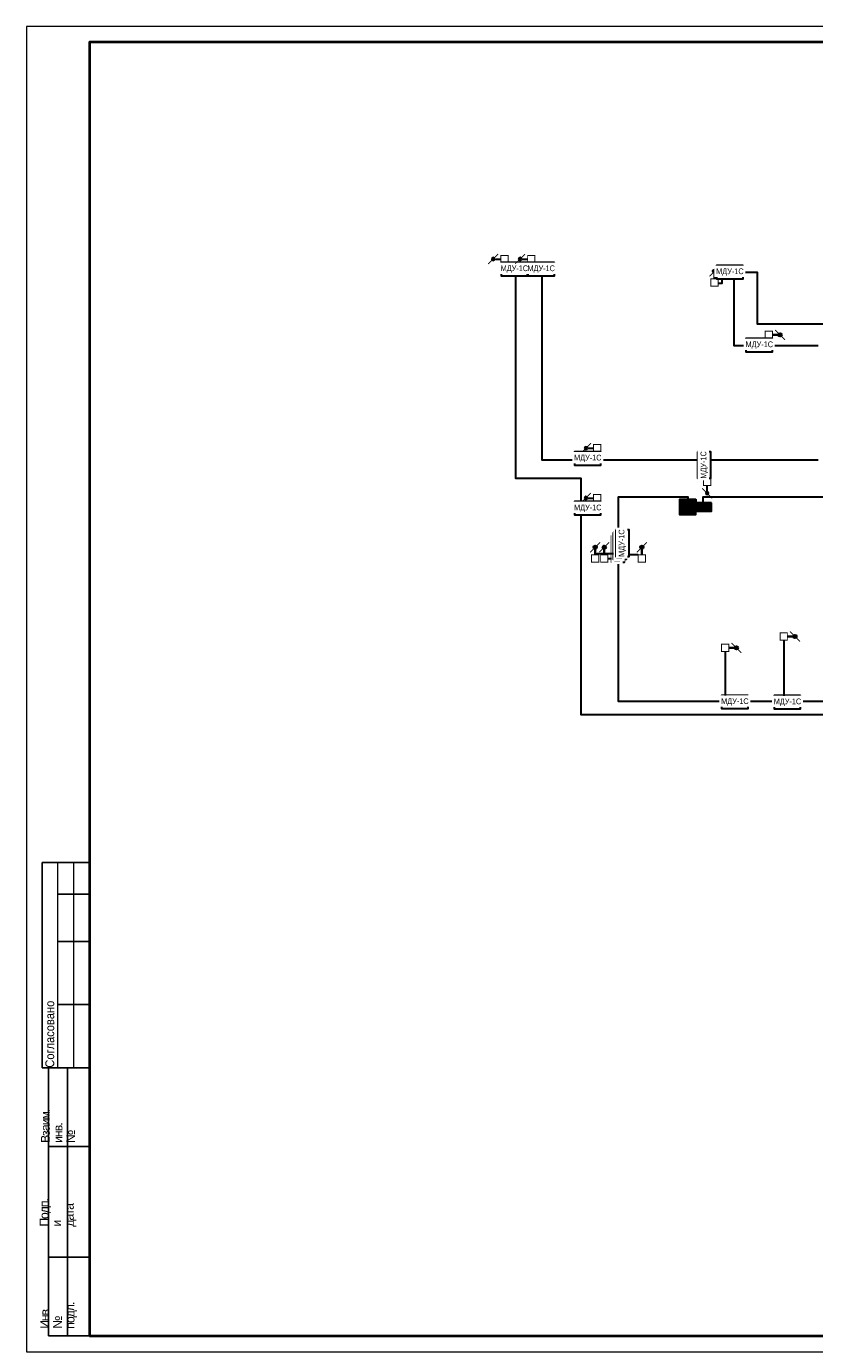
# Model space of a CAD drawing. Header units: millimetres. Extents: x -195178 to 1761886, y 140622 to 301105.
# Tile 12 of 131: x -71348 to -46381, y 224498 to 266305. Entities that reach past the tile are written whole.
import ezdxf
from ezdxf.enums import TextEntityAlignment as Align

# ---------------------------------------------------------------- set-up
doc = ezdxf.new("R2010")
doc.units = ezdxf.units.MM
doc.set_wipeout_variables(frame=1)
for name, color, linetype, lineweight in [('_АПС_Оборудование', 1, 'Continuous', 30), ('format-line3', 7, 'Continuous', 13), ('RC-Извещатели_пожарные', 1, 'Continuous', 30), ('Воздуховоды', 7, 'Continuous', 18), ('ОС', 5, 'Continuous', 25), ('Рамка', 7, 'Continuous', 18), ('СС-011-ПОЖ-СИГНАЛИЗАЦИЯ', 1, 'Continuous', 30), ('УГО АПС и АПЗ$0$_АПС_Оборудование', 1, 'Continuous', 30)]:
    doc.layers.add(name, color=color, linetype=linetype, lineweight=lineweight)
for name, color, linetype in [('EI_HATCH_GALV', 7, 'Continuous'), ('АПС', 5, 'Continuous'), ('ССПС', 5, 'Continuous'), ('формат', 250, 'Continuous')]:
    doc.layers.add(name, color=color, linetype=linetype)
doc.styles.add('1111', font='ARIALN.TTF')
doc.styles.add('Arial', font='arial.ttf', dxfattribs={"width": 0.9, "height": 700})
doc.styles.add('Arial Narrow', font='ARIALN.TTF', dxfattribs={"width": 0.9, "height": 600})

# ---------------------------------------------------------------- blocks, each defined once
blk = doc.blocks.new('авфывыа')
at = {"lineweight": 40, "ltscale": 2, "true_color": 0xffffff}
h = blk.add_hatch(color=7, dxfattribs=at)
h.dxf.hatch_style = 1
h.paths.add_polyline_path([(287340, 199933), (287843, 199933), (287843, 200201), (287340, 200201)])
at = {"layer": 'ОС', "color": 1, "lineweight": 30}
blk.add_lwpolyline([(287843, 200201), (287340, 200201), (287340, 199933), (287843, 199933)], close=True, dxfattribs=at)
at = {"layer": 'ССПС', "color": 1, "lineweight": -2, "ltscale": 1000, "style": '1111', "width": 0.8}
blk.add_text('АМ-1', height=151, dxfattribs=at).set_placement((287425, 199988))
blk = doc.blocks.new('*U29')
for p, q in [((-574, 155), (-589, 155)), ((-589, 90), (-589, 155)), ((-574, 145), (-584, 145)), ((-574, 130), (-584, 130)), ((-574, 110), (-584, 110)), ((-587, 90), (-589, 90)), ((-587, 5), (-587, 90)), ((-574, 90), (-587, 90)), ((-581, 5), (-581, 90)), ((-574, 65), (-587, 65)), ((-574, 30), (-587, 30)), ((-574, 5), (-587, 5))]:
    blk.add_line(p, q)
at = {"color": 0, "lineweight": 0}
blk.add_lwpolyline([(-594, 0), (0, 0), (0, 420), (-594, 420)], close=True, dxfattribs=at)
at = {"lineweight": 40}
blk.add_lwpolyline([(-574, 5), (-5, 5), (-5, 415), (-574, 415)], close=True, dxfattribs=at)
at = {"layer": 'format-line3', "linetype": 'ByBlock'}
for p, q in [((-584, 90), (-584, 155)), ((-579, 90), (-579, 155))]:
    blk.add_line(p, q, dxfattribs=at)
at = {"char_height": 2.8, "width": 0.2, "attachment_point": 4, "rotation": 90, "line_spacing_factor": 0.857143, "style": 'Arial'}
for s, insert in [('{\\W0.45993; }Согласовано', (-586.58, 90)), ('{\\W0.62543;\\T0.75; \\W1;Взаим. инв. №}', (-584, 66.14)), ('{\\W0.5838;\\T0.8; \\W1;Подп. и дата}', (-584, 39.63)), ('{\\W0.5838;\\T0.8; \\W1;Инв. № подл.}', (-583.77, 7.25))]:
    blk.add_mtext(s, dxfattribs=dict(at, insert=insert))
at = {"style": 'Arial', "width": 0.9, "flags": 8}
blk.add_attdef('FORMAT', (-36.87, 1.26), '', height=2.8, dxfattribs=at)
blk = doc.blocks.new('озк_пр')
at = {"layer": 'УГО АПС и АПЗ$0$_АПС_Оборудование', "ltscale": 200}
h = blk.add_hatch(color=1, dxfattribs=at)
h.dxf.hatch_style = 1
h.paths.add_polyline_path([(468761, -41723, 1), (468650, -41723, 1)])
at = {"color": 1, "const_width": 29.5}
blk.add_lwpolyline([(468549, -41567), (468666, -41684)], dxfattribs=at)
at = {"layer": 'УГО АПС и АПЗ$0$_АПС_Оборудование', "color": 1, "lineweight": 35, "ltscale": 200}
blk.add_line((468636, -41723), (468463, -41723), dxfattribs=at)
at = {"layer": 'УГО АПС и АПЗ$0$_АПС_Оборудование', "color": 1, "const_width": 29.5}
blk.add_lwpolyline([(468233, -41839), (468463, -41839), (468463, -41608), (468232, -41608)], close=True, dxfattribs=at)
blk.add_lwpolyline([(468745, -41762), (468862, -41880)], dxfattribs=at)
at = {"layer": 'УГО АПС и АПЗ$0$_АПС_Оборудование', "color": 1}
blk.add_circle((468706, -41723), 55.4, dxfattribs=at)
blk = doc.blocks.new('озк_выт')
at = {"layer": 'УГО АПС и АПЗ$0$_АПС_Оборудование', "ltscale": 200}
h = blk.add_hatch(color=5, dxfattribs=at)
h.dxf.hatch_style = 1
h.paths.add_polyline_path([(468756, -41333, 1), (468645, -41333, 1)])
at = {"color": 5, "const_width": 29.5}
blk.add_lwpolyline([(468544, -41177), (468661, -41294)], dxfattribs=at)
at = {"layer": 'УГО АПС и АПЗ$0$_АПС_Оборудование', "color": 5, "lineweight": 35, "ltscale": 200}
blk.add_line((468631, -41333), (468458, -41334), dxfattribs=at)
at = {"layer": 'УГО АПС и АПЗ$0$_АПС_Оборудование', "color": 5, "const_width": 29.5}
blk.add_lwpolyline([(468227, -41449), (468458, -41449), (468458, -41218), (468227, -41218)], close=True, dxfattribs=at)
blk.add_lwpolyline([(468740, -41373), (468857, -41490)], dxfattribs=at)
at = {"layer": 'УГО АПС и АПЗ$0$_АПС_Оборудование', "color": 5}
blk.add_circle((468700, -41333), 55.4, dxfattribs=at)
blk = doc.blocks.new('_МДУ')
at = {"color": 1}
blk.add_wipeout([(-350, 175), (350, 175), (350, -175), (-350, -175)], dxfattribs=at)
at = {"layer": 'АПС', "color": 1, "lineweight": 30, "ltscale": 200}
blk.add_lwpolyline([(350, 175), (-350, 175), (-350, -175), (350, -175)], close=True, dxfattribs=at)
at = {"layer": 'АПС', "color": 0, "lineweight": 30, "ltscale": 200, "insert": (3, 0), "char_height": 150, "width": 668.29, "attachment_point": 5, "style": 'Arial Narrow', "bg_fill": 2}
blk.add_mtext('МДУ-1C', dxfattribs=at)
blk = doc.blocks.new('пд_выт')
at = {"layer": 'Воздуховоды', "true_color": 0xcd6928}
h = blk.add_hatch(color=32, dxfattribs=at)
h.dxf.hatch_style = 1
h.paths.add_polyline_path([(468770, -40558, 1), (468659, -40558, 1)])
at = {"layer": 'Воздуховоды', "color": 32, "lineweight": 30, "true_color": 0xcd6928}
blk.add_line((468645, -40558), (468472, -40558), dxfattribs=at)
at = {"layer": 'Воздуховоды', "color": 32, "true_color": 0xcd6928, "const_width": 29.5}
blk.add_lwpolyline([(468242, -40674), (468472, -40673), (468472, -40443), (468241, -40443)], close=True, dxfattribs=at)
for points in [[(468558, -40401), (468675, -40519)], [(468754, -40597), (468871, -40714)]]:
    blk.add_lwpolyline(points, dxfattribs=at)
at = {"layer": 'Воздуховоды', "color": 32, "true_color": 0xcd6928}
blk.add_circle((468715, -40558), 55.4, dxfattribs=at)
blk = doc.blocks.new('пд_пр')
at = {"layer": 'Воздуховоды', "true_color": 0x008800}
h = blk.add_hatch(color=96, dxfattribs=at)
h.dxf.hatch_style = 1
h.paths.add_polyline_path([(468765, -40912, 1), (468654, -40912, 1)])
at = {"layer": 'Воздуховоды', "color": 96, "lineweight": 30, "true_color": 0x008800}
blk.add_line((468640, -40912), (468467, -40912), dxfattribs=at)
at = {"layer": 'Воздуховоды', "color": 96, "true_color": 0x008800, "const_width": 29.5}
blk.add_lwpolyline([(468237, -41028), (468468, -41028), (468467, -40797), (468237, -40797)], close=True, dxfattribs=at)
for points in [[(468553, -40755), (468671, -40873)], [(468749, -40951), (468867, -41069)]]:
    blk.add_lwpolyline(points, dxfattribs=at)
at = {"layer": 'Воздуховоды', "color": 96, "true_color": 0x008800}
blk.add_circle((468710, -40912), 55.4, dxfattribs=at)
blk = doc.blocks.new('УДП')
at = {"color": 30}
blk.add_wipeout([(324223, -148669), (324222, -149169), (323722, -149169), (323723, -148669)], dxfattribs=at).dxf.layer = 'RC-Извещатели_пожарные'
blk.add_wipeout([(323722, -149169), (323723, -148669), (324223, -148669), (324222, -149169)], dxfattribs=at).dxf.layer = 'RC-Извещатели_пожарные'
at = {"layer": 'EI_HATCH_GALV', "lineweight": 30, "true_color": 0xffffff}
h = blk.add_hatch(color=7, dxfattribs=at)
h.dxf.hatch_style = 1
h.paths.add_polyline_path([(324223, -148669), (324222, -149169), (323722, -149169), (323723, -148669)])
at = {"layer": 'RC-Извещатели_пожарные', "color": 30, "ltscale": 30}
blk.add_lwpolyline([(324223, -148669), (324222, -149169), (323722, -149169), (323723, -148669)], close=True, dxfattribs=at)
at = {"layer": 'RC-Извещатели_пожарные', "color": 30, "ltscale": 30, "const_width": 37.5}
blk.add_lwpolyline([(323823, -148769, 1), (324123, -148769, 1)], format="xyb", dxfattribs=at)
blk.add_lwpolyline([(323972, -148919), (323972, -149069)], dxfattribs=at)
at = {"color": 30, "lineweight": 30, "style": 'Arial Narrow', "width": 0.9}
blk.add_text('ДУ', height=100, dxfattribs=at).set_placement((323814, -149078), align=Align.MIDDLE_CENTER)

msp = doc.modelspace()

# ---------------------------------------------------------------- linework, layer by layer
at = {"layer": 'Рамка'}
msp.add_lwpolyline([(-69348, 224805), (-12448, 224805), (-12448, 265805), (-69348, 265805)], close=True, dxfattribs=at)
at = {"layer": 'СС-011-ПОЖ-СИГНАЛИЗАЦИЯ', "color": 1, "lineweight": 30}
for points in [[(-39845, 244483), (-53771, 244483), (-53771, 251973), (-55845, 251973), (-55845, 258549), (-55018, 258549), (-55018, 252572), (-46268, 252572)], [(-46268, 256184), (-48926, 256184), (-48926, 258517), (-48197, 258517), (-48197, 256881), (-45928, 256881)], [(-42075, 251387), (-49924, 251387), (-49924, 251084), (-50389, 251084), (-50389, 251387), (-52603, 251387), (-52603, 244921), (-40299, 244921)]]:
    msp.add_lwpolyline(points, dxfattribs=at)
at = {"layer": 'СС-011-ПОЖ-СИГНАЛИЗАЦИЯ', "color": 30, "lineweight": 30, "ltscale": 100, "true_color": 0xf26722}
msp.add_lwpolyline([(-49416, 258169), (-49305, 258169), (-49305, 258307)], dxfattribs=at)

# ---------------------------------------------------------------- block references
at = {"color": 6}
msp.add_blockref('авфывыа', (-337489, 51006), dxfattribs=at)
at = {"layer": 'СС-011-ПОЖ-СИГНАЛИЗАЦИЯ', "lineweight": 30, "xscale": -1}
for p in [(412152, 299491), (415091, 293497), (415091, 291917)]:
    msp.add_blockref('пд_выт', p, dxfattribs=at)
at = {"layer": 'СС-011-ПОЖ-СИГНАЛИЗАЦИЯ', "lineweight": 30, "rotation": 90}
for name, p in [('озк_пр', (-91277, -210162)), ('озк_пр', (-95056, -218909)), ('озк_выт', (-94376, -218904)), ('озк_пр', (-93578, -218909))]:
    msp.add_blockref(name, p, dxfattribs=at)
at = {"layer": 'СС-011-ПОЖ-СИГНАЛИЗАЦИЯ', "lineweight": 30}
for p in [(-516175, 297862), (-515703, 288303), (-517558, 287942)]:
    msp.add_blockref('озк_выт', p, dxfattribs=at)
at = {"layer": 'СС-011-ПОЖ-СИГНАЛИЗАЦИЯ', "lineweight": 30, "xscale": -1, "rotation": 90}
msp.add_blockref('пд_пр', (-90695, 720220), dxfattribs=at)
at = {"layer": 'формат', "xscale": 100, "yscale": 100, "zscale": 100}
msp.add_blockref('*U29', (-11948, 224305), dxfattribs=at)

# ---------------------------------------------------------------- next in the draw order: block references
at = {"layer": '_АПС_Оборудование', "color": 0, "lineweight": 30, "xscale": 1.2, "yscale": 1.2, "zscale": 1.2}
for p in [(-55895, 258613), (-49067, 258517), (-48137, 256203), (-53570, 252613), (-53570, 251033), (-48910, 244895), (-47244, 244888)]:
    msp.add_blockref('_МДУ', p, dxfattribs=at)
at = {"layer": '_АПС_Оборудование', "color": 0, "lineweight": 30, "xscale": 1.2, "yscale": 1.2, "zscale": 1.2, "rotation": 90}
for p in [(-49878, 252403), (-52610, 249750)]:
    msp.add_blockref('_МДУ', p, dxfattribs=at)
at = {"layer": 'СС-011-ПОЖ-СИГНАЛИЗАЦИЯ', "lineweight": 30}
msp.add_blockref('УДП', (-374371, 399992), dxfattribs=at)

# ---------------------------------------------------------------- next in the draw order: linework, layer by layer
at = {"layer": 'СС-011-ПОЖ-СИГНАЛИЗАЦИЯ', "color": 30, "lineweight": 30, "ltscale": 100}
for points in [[(-47361, 246854), (-47361, 245098)], [(-49215, 246493), (-49215, 245105)]]:
    msp.add_lwpolyline(points, dxfattribs=at)

# ---------------------------------------------------------------- next in the draw order: block references
at = {"layer": '_АПС_Оборудование', "color": 0, "lineweight": 30, "xscale": 1.2, "yscale": 1.2, "zscale": 1.2, "rotation": 90}
msp.add_blockref('_МДУ', (-52547, 249842), dxfattribs=at)
at = {"layer": 'СС-011-ПОЖ-СИГНАЛИЗАЦИЯ', "lineweight": 30, "xscale": -1}
msp.add_blockref('пд_выт', (413002, 299491), dxfattribs=at)

# ---------------------------------------------------------------- next in the draw order: block references
at = {"layer": '_АПС_Оборудование', "color": 0, "lineweight": 30, "xscale": 1.2, "yscale": 1.2, "zscale": 1.2}
msp.add_blockref('_МДУ', (-55045, 258613), dxfattribs=at)
at = {"layer": '_АПС_Оборудование', "color": 0, "lineweight": 30, "xscale": 1.2, "yscale": 1.2, "zscale": 1.2, "rotation": 90}
msp.add_blockref('_МДУ', (-52470, 249927), dxfattribs=at)

# ---------------------------------------------------------------- next in the draw order: linework, layer by layer
at = {"layer": 'СС-011-ПОЖ-СИГНАЛИЗАЦИЯ', "color": 30, "lineweight": 30, "ltscale": 100}
for points in [[(-53265, 249554), (-53265, 249596), (-52757, 249596)], [(-52927, 249437), (-52820, 249437)], [(-51970, 249554), (-52260, 249554)]]:
    msp.add_lwpolyline(points, dxfattribs=at)

doc.saveas('drawing.dxf')
